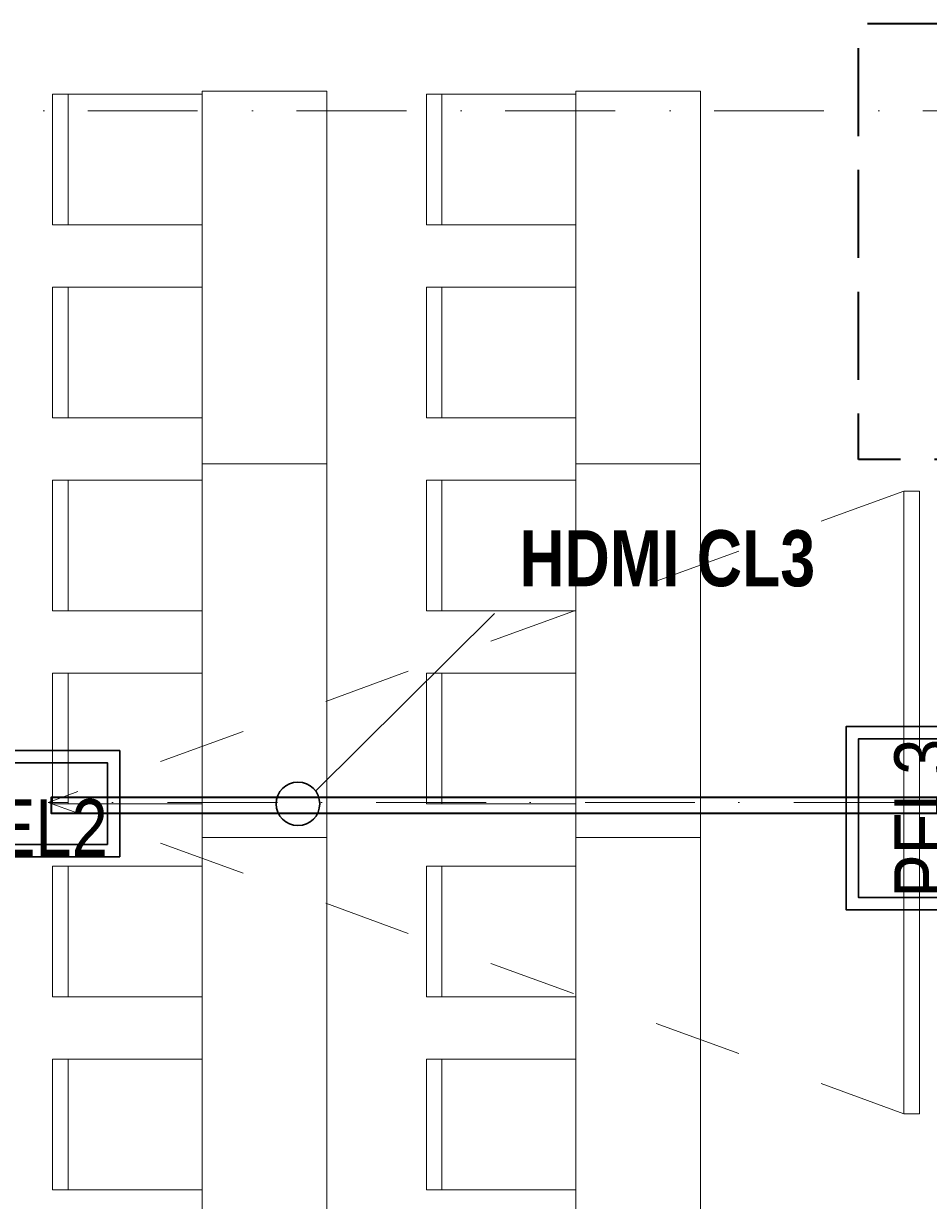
# Model space of a CAD drawing. Header units: millimetres. Extents: x 82175 to 237000, y 24756 to 471700.
# Tile 183 of 256: x 98180 to 101085, y 375152 to 378932. Entities that reach past the tile are written whole.
import ezdxf
from ezdxf.lldxf.tags import DXFTag

# ---------------------------------------------------------------- set-up
doc = ezdxf.new("R2010")
doc.units = ezdxf.units.MM
for name, pattern in [('Krawędzie ukryte', [3.912222, 2.822222, -1.09]), ('Kropki i Kreski', [6.702778, 3.527778, -1.763889, 0, -1.411111]), ('Przerywana', [5.644444, 2.822222, -2.822222])]:
    doc.linetypes.add(name, pattern=pattern)
for name, color, linetype, lineweight in [('!! kanał podpoaraperowy z gniazdami', 6, 'Continuous', 35), ('\xa0♦EL - Gniazda', 1, 'Continuous', 35), ('\xa0♦IT - opis', 3, 'SOLID', 30)]:
    doc.layers.add(name, color=color, linetype=linetype, lineweight=lineweight)
for name, color, linetype in [('#EL - Teletechnika', 3, 'Continuous'), ('2D - Ogólne', 8, 'Continuous'), ('Instalacje - Went_Klim', 8, 'Continuous'), ('Konstrukcja - Siatka mod', 8, 'Continuous'), ('Wnętrze - Umeblowanie', 8, 'Continuous')]:
    doc.layers.add(name, color=color, linetype=linetype)
doc.styles.add('OP_100', font='ARIALN.TTF', dxfattribs={"width": 0.8, "height": 20})
doc.styles.get("Standard").update_dxf_attribs({"font": 'arial.ttf'})
tags = doc.linetypes.add('SOLID', pattern=[10, 10, 0]).pattern_tags.tags
tags[6:7] = [DXFTag(74, 4), DXFTag(75, 0), DXFTag(340, '0'), DXFTag(46, 0.0), DXFTag(50, 0.0), DXFTag(44, 0.0), DXFTag(45, 0.0)]
tags[4:5] = [DXFTag(74, 4), DXFTag(75, 0), DXFTag(340, '0'), DXFTag(46, 0.0), DXFTag(50, 0.0), DXFTag(44, 0.0), DXFTag(45, 0.0)]

# ---------------------------------------------------------------- blocks, each defined once
blk = doc.blocks.new('dws')
at = {"layer": '#EL - Teletechnika', "color": 1, "lineweight": 30}
blk.add_lwpolyline([(294, 0), (-294, 0), (-294, 341), (294, 341)], close=True, dxfattribs=at)
at = {"layer": '#EL - Teletechnika', "color": 7, "lineweight": 30}
blk.add_lwpolyline([(254.6, 39.3), (-254.6, 39.3), (-254.6, 301.7), (254.6, 301.7)], close=True, dxfattribs=at)
at = {"layer": '#EL - Teletechnika', "color": 1, "insert": (0, 93.7), "char_height": 20.791, "attachment_point": 5, "line_spacing_factor": 0.4}
blk.add_mtext('\\fArial Narrow|b0|i0;{\\H8.7679950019x;\\A1;PEL2}\\A1;\\fTahoma|b1|i0|c238;\\P', dxfattribs=at)
blk = doc.blocks.new('pel3')
at = {"layer": '#EL - Teletechnika', "color": 1, "lineweight": 30}
blk.add_lwpolyline([(294, 0), (-294, 0), (-294, 341), (294, 341)], close=True, dxfattribs=at)
at = {"layer": '#EL - Teletechnika', "color": 7, "lineweight": 30}
blk.add_lwpolyline([(254.6, 39.3), (-254.6, 39.3), (-254.6, 301.7), (254.6, 301.7)], close=True, dxfattribs=at)
at = {"layer": '#EL - Teletechnika', "color": 1, "insert": (0, 93.7), "char_height": 20.791, "attachment_point": 5, "line_spacing_factor": 0.4}
blk.add_mtext('\\fArial Narrow|b0|i0;{\\H8.7679950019x;\\A1;PEL3}\\A1;\\fTahoma|b1|i0|c238;\\P', dxfattribs=at)

msp = doc.modelspace()

# ---------------------------------------------------------------- linework, layer by layer
at = {"layer": '!! kanał podpoaraperowy z gniazdami'}
msp.add_lwpolyline([(101113.4, 376445.5), (98268, 376445.5), (98268, 376395.5), (101113.4, 376395.5)], close=True, dxfattribs=at)
at = {"layer": '2D - Ogólne', "color": 8, "linetype": 'Continuous', "lineweight": 13, "ltscale": 100}
for p, q in [((99153, 377517.8), (98753, 377517.8)), ((100353, 377517.8), (99953, 377517.8)), ((99153, 376317.8), (98753, 376317.8)), ((100353, 376317.8), (99953, 376317.8))]:
    msp.add_line(p, q, dxfattribs=at)
at = {"layer": '2D - Ogólne', "color": 8, "linetype": 'Przerywana', "lineweight": 15, "ltscale": 100}
for p in [(101006.1, 377430.3), (101006.1, 375430.3)]:
    msp.add_line(p, (98258.6, 376430.3), dxfattribs=at)
at = {"layer": '2D - Ogólne', "color": 8, "linetype": 'Kropki i Kreski', "lineweight": 15, "ltscale": 100}
msp.add_line((101005.8, 376430.3), (98258.6, 376430.3), dxfattribs=at)
at = {"layer": 'Instalacje - Went_Klim', "color": 8, "linetype": 'Krawędzie ukryte', "lineweight": 35, "ltscale": 100, "flags": 128}
msp.add_lwpolyline([(101160, 378931.8), (101160, 377531.8), (100860, 377531.8), (100860, 378931.8)], close=True, dxfattribs=at)
at = {"layer": 'Konstrukcja - Siatka mod', "color": 8, "linetype": 'Kropki i Kreski', "lineweight": 13, "ltscale": 100}
msp.add_line((93022.5, 378651), (122467, 378651), dxfattribs=at)
at = {"layer": 'Wnętrze - Umeblowanie', "color": 8, "linetype": 'Continuous', "lineweight": 13, "ltscale": 100}
for p, q in [((98323, 378705.4), (98323, 378285.4)), ((99523, 378705.4), (99523, 378285.4)), ((98323, 378085.4), (98323, 377665.4)), ((99523, 378085.4), (99523, 377665.4)), ((98323, 377465.4), (98323, 377045.4)), ((99523, 377465.4), (99523, 377045.4)), ((98323, 376845.4), (98323, 376425.4)), ((99523, 376845.4), (99523, 376425.4)), ((98323, 376225.4), (98323, 375805.4)), ((99523, 376225.4), (99523, 375805.4)), ((98323, 375605.4), (98323, 375185.4)), ((99523, 375605.4), (99523, 375185.4))]:
    msp.add_line(p, q, dxfattribs=at)
at = {"layer": 'Wnętrze - Umeblowanie', "color": 8, "linetype": 'Continuous', "lineweight": 13, "ltscale": 100, "flags": 128}
for points in [[(98753, 378705.4), (98753, 378285.4), (98273, 378285.4), (98273, 378705.4)], [(99953, 378705.4), (99953, 378285.4), (99473, 378285.4), (99473, 378705.4)], [(98753, 378085.4), (98753, 377665.4), (98273, 377665.4), (98273, 378085.4)], [(99953, 378085.4), (99953, 377665.4), (99473, 377665.4), (99473, 378085.4)], [(98753, 377465.4), (98753, 377045.4), (98273, 377045.4), (98273, 377465.4)], [(99953, 377465.4), (99953, 377045.4), (99473, 377045.4), (99473, 377465.4)], [(101056.1, 375430.3), (101056.1, 377430.3), (101006.1, 377430.3), (101006.1, 375430.3)], [(98753, 376845.4), (98753, 376425.4), (98273, 376425.4), (98273, 376845.4)], [(99953, 376845.4), (99953, 376425.4), (99473, 376425.4), (99473, 376845.4)], [(98753, 376225.4), (98753, 375805.4), (98273, 375805.4), (98273, 376225.4)], [(99953, 376225.4), (99953, 375805.4), (99473, 375805.4), (99473, 376225.4)], [(98753, 375605.4), (98753, 375185.4), (98273, 375185.4), (98273, 375605.4)], [(99953, 375605.4), (99953, 375185.4), (99473, 375185.4), (99473, 375605.4)]]:
    msp.add_lwpolyline(points, close=True, dxfattribs=at)
at = {"layer": 'Wnętrze - Umeblowanie', "color": 8, "linetype": 'Continuous', "lineweight": 15, "ltscale": 100, "flags": 128}
for points in [[(99153, 378714.6), (99153, 373917.8), (98753, 373917.8), (98753, 378714.6)], [(100353, 378714.6), (100353, 373917.8), (99953, 373917.8), (99953, 378714.6)]]:
    msp.add_lwpolyline(points, close=True, dxfattribs=at)
at = {"layer": '\xa0♦IT - opis', "color": 7, "linetype": 'Continuous', "lineweight": 0}
msp.add_line((99691.3, 377037.1), (99117.3, 376466.6), dxfattribs=at)
at = {"layer": '\xa0♦IT - opis', "color": 7}
msp.add_circle((99060.6, 376425.5), 70, dxfattribs=at)

# ---------------------------------------------------------------- block references
at = {"layer": '\xa0♦EL - Gniazda', "rotation": 90}
msp.add_blockref('pel3', (101161.6, 376379.5), dxfattribs=at)
at = {"layer": '\xa0♦EL - Gniazda'}
msp.add_blockref('dws', (98194.6, 376255.5), dxfattribs=at)

# ---------------------------------------------------------------- texts
at = {"layer": '\xa0♦IT - opis', "insert": (99771.4, 377304.4), "char_height": 180, "width": 3733.991, "attachment_point": 1, "style": 'OP_100'}
msp.add_mtext('\\C7;\\fArial|b1|i0|c238|p34;HDMI CL3\\P\\P', dxfattribs=at)

doc.saveas('drawing.dxf')
